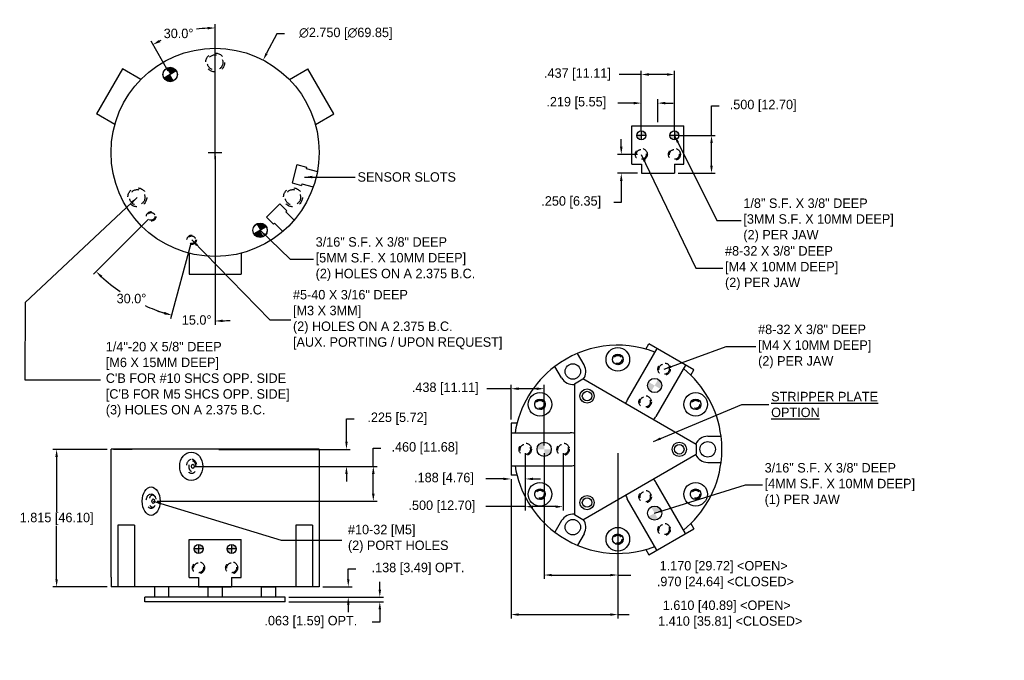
# Model space of a CAD drawing. Extents: x 7.8 to 20.8, y -4.9 to 3.5.
import ezdxf

# ---------------------------------------------------------------- set-up
doc = ezdxf.new("R2010")
doc.units = 0
doc.header["$MEASUREMENT"] = 0
doc.linetypes.add('DASHED', pattern=[0.75, 0.5, -0.25])
doc.layers.get('0').update_dxf_attribs({"linetype": 'CONTINUOUS'})
doc.layers.get('DEFPOINTS').update_dxf_attribs({"linetype": 'CONTINUOUS'})
doc.dimstyles.get("Standard").update_dxf_attribs({"dimscale": 0, "dimtxt": 0.125, "dimasz": 0.1, "dimexe": 0.05, "dimexo": 0.05, "dimgap": 0.03, "dimtad": 0, "dimtih": 1, "dimtoh": 1, "dimdec": 3, "dimzin": 4, "dimdsep": 46, "dimtxsty": 'Standard', "dimcen": 0.09, "dimadec": 0, "dimazin": 0, "dimtm": 0.015, "dimtfac": 1, "dimtdec": 3, "dimtofl": 0, "dimtmove": 0, "dimatfit": 3, "dimfxl": 1, "dimtzin": 4, "dimarcsym": 0})

# ---------------------------------------------------------------- blocks, each defined once
blk = doc.blocks.new('*D548')
at = {"color": 0, "linetype": 'ByBlock'}
for p, q in [((14.709, -2.187), (14.709, -3.847)), ((15.682, -2.187), (15.682, -3.847)), ((14.809, -3.797), (15.582, -3.797)), ((15.682, -3.797), (15.852, -3.797))]:
    blk.add_line(p, q, dxfattribs=at)
for points in [[(14.809, -3.781), (14.809, -3.814), (14.709, -3.797)], [(15.582, -3.781), (15.582, -3.814), (15.682, -3.797)]]:
    blk.add_solid(points, dxfattribs=at)
at = {"layer": 'DEFPOINTS', "color": 0, "linetype": 'ByBlock'}
for p in [(14.709, -2.137), (15.682, -2.137), (14.709, -3.797)]:
    blk.add_point(p, dxfattribs=at)
at = {"color": 0, "linetype": 'ByBlock', "insert": (17.08, -3.797), "char_height": 0.125, "attachment_point": 5}
blk.add_mtext('1.170 [29.72] <OPEN>\\P .970 [24.64] <CLOSED>', dxfattribs=at)
blk = doc.blocks.new('*D549')
at = {"color": 0, "linetype": 'ByBlock'}
for p, q in [((14.459, -2.187), (14.459, -2.944)), ((14.959, -2.187), (14.959, -2.944)), ((14.459, -2.894), (13.939, -2.894)), ((14.859, -2.894), (14.559, -2.894))]:
    blk.add_line(p, q, dxfattribs=at)
for points in [[(14.559, -2.878), (14.559, -2.911), (14.459, -2.894)], [(14.859, -2.878), (14.859, -2.911), (14.959, -2.894)]]:
    blk.add_solid(points, dxfattribs=at)
at = {"layer": 'DEFPOINTS', "color": 0, "linetype": 'ByBlock'}
for p in [(14.459, -2.137), (14.959, -2.137), (14.959, -2.894)]:
    blk.add_point(p, dxfattribs=at)
at = {"color": 0, "linetype": 'ByBlock', "insert": (13.357, -2.894), "char_height": 0.125, "attachment_point": 5}
blk.add_mtext('.500 [12.70]', dxfattribs=at)
blk = doc.blocks.new('*D550')
at = {"color": 0, "linetype": 'ByBlock'}
for p, q in [((15.682, -2.187), (15.682, -4.369)), ((14.271, -2.53), (14.271, -4.369)), ((14.371, -4.319), (15.582, -4.319)), ((15.682, -4.319), (15.831, -4.319))]:
    blk.add_line(p, q, dxfattribs=at)
for points in [[(14.371, -4.303), (14.371, -4.336), (14.271, -4.319)], [(15.582, -4.303), (15.582, -4.336), (15.682, -4.319)]]:
    blk.add_solid(points, dxfattribs=at)
at = {"layer": 'DEFPOINTS', "color": 0, "linetype": 'ByBlock'}
for p in [(15.682, -2.137), (14.271, -2.48), (14.271, -4.319)]:
    blk.add_point(p, dxfattribs=at)
at = {"color": 0, "linetype": 'ByBlock', "insert": (17.121, -4.319), "char_height": 0.125, "attachment_point": 5}
blk.add_mtext('1.610 [40.89] <OPEN>\\P  1.410 [35.81] <CLOSED>', dxfattribs=at)
blk = doc.blocks.new('*D551')
at = {"color": 0, "linetype": 'ByBlock'}
for p, q in [((14.459, -2.187), (14.459, -2.578)), ((14.171, -2.528), (13.936, -2.528)), ((14.271, -2.53), (14.271, -2.578)), ((14.559, -2.528), (14.659, -2.528))]:
    blk.add_line(p, q, dxfattribs=at)
for points in [[(14.171, -2.511), (14.171, -2.544), (14.271, -2.528)], [(14.559, -2.511), (14.559, -2.544), (14.459, -2.528)]]:
    blk.add_solid(points, dxfattribs=at)
at = {"layer": 'DEFPOINTS', "color": 0, "linetype": 'ByBlock'}
for p in [(14.459, -2.137), (14.271, -2.48), (14.271, -2.528)]:
    blk.add_point(p, dxfattribs=at)
at = {"color": 0, "linetype": 'ByBlock', "insert": (13.385, -2.528), "char_height": 0.125, "attachment_point": 5}
blk.add_mtext('.188 [4.76]', dxfattribs=at)
blk = doc.blocks.new('*D552')
at = {"color": 0, "linetype": 'ByBlock'}
for p, q in [((14.271, -1.743), (14.271, -1.286)), ((14.709, -2.087), (14.709, -1.286)), ((14.271, -1.336), (13.953, -1.336)), ((14.609, -1.336), (14.371, -1.336))]:
    blk.add_line(p, q, dxfattribs=at)
for points in [[(14.371, -1.319), (14.371, -1.353), (14.271, -1.336)], [(14.609, -1.319), (14.609, -1.353), (14.709, -1.336)]]:
    blk.add_solid(points, dxfattribs=at)
at = {"layer": 'DEFPOINTS', "color": 0, "linetype": 'ByBlock'}
for p in [(14.271, -1.336), (14.271, -1.793), (14.709, -2.137)]:
    blk.add_point(p, dxfattribs=at)
at = {"color": 0, "linetype": 'ByBlock', "insert": (13.402, -1.336), "char_height": 0.125, "attachment_point": 5}
blk.add_mtext('.438 [11.11]', dxfattribs=at)
blk = doc.blocks.new('*D553')
at = {"color": 0, "linetype": 'ByBlock'}
for p, q in [((10.361, 1.835), (10.361, 3.479)), ((9.742, 2.857), (9.514, 3.252))]:
    blk.add_line(p, q, dxfattribs=at)
for start, end in [(93.4861, 98.5629), (115.8985, 116.5139)]:
    blk.add_arc((10.361, 1.785), 1.644, start, end, dxfattribs=at)
for points in [[(10.26, 3.443), (10.261, 3.409), (10.361, 3.429)], [(9.635, 3.241), (9.619, 3.271), (9.539, 3.209)]]:
    blk.add_solid(points, dxfattribs=at)
at = {"layer": 'DEFPOINTS', "color": 0, "linetype": 'ByBlock'}
for p in [(10.075, 3.404), (9.767, 2.814), (10.361, 1.785), (10.361, 1.785), (10.361, -0.114)]:
    blk.add_point(p, dxfattribs=at)
at = {"color": 0, "linetype": 'ByBlock', "insert": (9.878, 3.356), "char_height": 0.125, "attachment_point": 5}
blk.add_mtext('30.0°', dxfattribs=at)
blk = doc.blocks.new('*D554')
at = {"color": 0, "linetype": 'ByBlock'}
for p, q in [((10.361, 1.735), (10.361, -0.492)), ((10.039, 0.583), (9.771, -0.415))]:
    blk.add_line(p, q, dxfattribs=at)
for start, end in [(249.8548, 252.4274), (272.5726, 275.1452)]:
    blk.add_arc((10.361, 1.785), 2.227, start, end, dxfattribs=at)
for points in [[(9.693, -0.322), (9.684, -0.354), (9.784, -0.366)], [(10.461, -0.457), (10.46, -0.423), (10.361, -0.442)]]:
    blk.add_solid(points, dxfattribs=at)
at = {"layer": 'DEFPOINTS', "color": 0, "linetype": 'ByBlock'}
for p in [(10.361, 3.437), (10.361, 1.785), (10.361, 1.785), (10.052, 0.631), (9.974, -0.408)]:
    blk.add_point(p, dxfattribs=at)
at = {"color": 0, "linetype": 'ByBlock', "insert": (10.117, -0.429), "char_height": 0.125, "attachment_point": 5}
blk.add_mtext('15.0°', dxfattribs=at)
blk = doc.blocks.new('*D555')
at = {"color": 0, "linetype": 'ByBlock'}
for p, q in [((9.48, 0.905), (8.752, 0.177)), ((10.039, 0.583), (9.772, -0.412))]:
    blk.add_line(p, q, dxfattribs=at)
for start, end in [(227.5755, 235.7256), (245.4369, 252.4245)]:
    blk.add_arc((10.361, 1.785), 2.225, start, end, dxfattribs=at)
for points in [[(8.848, 0.131), (8.871, 0.155), (8.788, 0.212)], [(9.694, -0.32), (9.684, -0.352), (9.785, -0.364)]]:
    blk.add_solid(points, dxfattribs=at)
at = {"layer": 'DEFPOINTS', "color": 0, "linetype": 'ByBlock'}
for p in [(10.361, 1.785), (10.361, 1.785), (9.516, 0.94), (10.052, 0.631), (9.085, -0.037)]:
    blk.add_point(p, dxfattribs=at)
at = {"color": 0, "linetype": 'ByBlock', "insert": (9.256, -0.146), "char_height": 0.125, "attachment_point": 5}
blk.add_mtext('30.0°', dxfattribs=at)
blk = doc.blocks.new('*D556')
at = {"color": 0, "linetype": 'ByBlock'}
for p, q in [((12.096, -2.037), (12.096, -1.732)), ((12.096, -1.732), (12.196, -1.732)), ((10.411, -2.137), (12.146, -2.137)), ((10.096, -2.362), (12.146, -2.362)), ((12.096, -2.462), (12.096, -2.562))]:
    blk.add_line(p, q, dxfattribs=at)
for points in [[(12.08, -2.037), (12.113, -2.037), (12.096, -2.137)], [(12.08, -2.462), (12.113, -2.462), (12.096, -2.362)]]:
    blk.add_solid(points, dxfattribs=at)
at = {"layer": 'DEFPOINTS', "color": 0, "linetype": 'ByBlock'}
for p in [(10.361, -2.137), (10.046, -2.362), (12.096, -2.362)]:
    blk.add_point(p, dxfattribs=at)
at = {"color": 0, "linetype": 'ByBlock', "insert": (12.768, -1.732), "char_height": 0.125, "attachment_point": 5}
blk.add_mtext('.225 [5.72]', dxfattribs=at)
blk = doc.blocks.new('*D557')
at = {"color": 0, "linetype": 'ByBlock'}
for p, q in [((12.451, -2.362), (12.451, -2.123)), ((12.451, -2.123), (12.551, -2.123)), ((10.102, -2.362), (12.501, -2.362)), ((12.451, -2.722), (12.451, -2.462)), ((9.594, -2.822), (12.501, -2.822))]:
    blk.add_line(p, q, dxfattribs=at)
for points in [[(12.434, -2.462), (12.468, -2.462), (12.451, -2.362)], [(12.434, -2.722), (12.468, -2.722), (12.451, -2.822)]]:
    blk.add_solid(points, dxfattribs=at)
at = {"layer": 'DEFPOINTS', "color": 0, "linetype": 'ByBlock'}
for p in [(10.052, -2.362), (9.544, -2.822), (12.451, -2.822)]:
    blk.add_point(p, dxfattribs=at)
at = {"color": 0, "linetype": 'ByBlock', "insert": (13.133, -2.123), "char_height": 0.125, "attachment_point": 5}
blk.add_mtext('.460 [11.68]', dxfattribs=at)
blk = doc.blocks.new('*D558')
at = {"color": 0, "linetype": 'ByBlock'}
for p, q in [((12.12, -3.852), (12.12, -3.716)), ((12.12, -3.716), (12.22, -3.716)), ((11.786, -3.952), (12.17, -3.952)), ((11.337, -4.089), (12.17, -4.089)), ((12.12, -4.189), (12.12, -4.289))]:
    blk.add_line(p, q, dxfattribs=at)
for points in [[(12.104, -3.852), (12.137, -3.852), (12.12, -3.952)], [(12.104, -4.189), (12.137, -4.189), (12.12, -4.089)]]:
    blk.add_solid(points, dxfattribs=at)
at = {"layer": 'DEFPOINTS', "color": 0, "linetype": 'ByBlock'}
for p in [(11.736, -3.952), (11.287, -4.089), (12.12, -4.089)]:
    blk.add_point(p, dxfattribs=at)
at = {"color": 0, "linetype": 'ByBlock', "insert": (13.042, -3.716), "char_height": 0.125, "attachment_point": 5}
blk.add_mtext('.138 [3.49] OPT.', dxfattribs=at)
blk = doc.blocks.new('*D559')
at = {"color": 0, "linetype": 'ByBlock'}
for p, q in [((12.537, -3.989), (12.537, -3.889)), ((11.337, -4.089), (12.587, -4.089)), ((11.337, -4.152), (12.587, -4.152)), ((12.537, -4.252), (12.537, -4.418)), ((12.537, -4.418), (12.437, -4.418))]:
    blk.add_line(p, q, dxfattribs=at)
for points in [[(12.52, -3.989), (12.554, -3.989), (12.537, -4.089)], [(12.52, -4.252), (12.554, -4.252), (12.537, -4.152)]]:
    blk.add_solid(points, dxfattribs=at)
at = {"layer": 'DEFPOINTS', "color": 0, "linetype": 'ByBlock'}
for p in [(11.287, -4.089), (11.287, -4.152), (12.537, -4.152)]:
    blk.add_point(p, dxfattribs=at)
at = {"color": 0, "linetype": 'ByBlock', "insert": (11.626, -4.418), "char_height": 0.125, "attachment_point": 5}
blk.add_mtext('.063 [1.59] OPT.', dxfattribs=at)
blk = doc.blocks.new('*D581')
at = {"color": 0, "linetype": 'ByBlock'}
for p, q in [((15.198, 2.059), (15.198, 2.864)), ((15.636, 2.059), (15.636, 2.864)), ((15.198, 2.814), (14.905, 2.814)), ((15.536, 2.814), (15.298, 2.814))]:
    blk.add_line(p, q, dxfattribs=at)
for points in [[(15.298, 2.831), (15.298, 2.797), (15.198, 2.814)], [(15.536, 2.831), (15.536, 2.797), (15.636, 2.814)]]:
    blk.add_solid(points, dxfattribs=at)
at = {"layer": 'DEFPOINTS', "color": 0, "linetype": 'ByBlock'}
for p in [(15.636, 2.814), (15.198, 2.009), (15.636, 2.009)]:
    blk.add_point(p, dxfattribs=at)
at = {"color": 0, "linetype": 'ByBlock', "insert": (14.354, 2.814), "char_height": 0.125, "attachment_point": 5}
blk.add_mtext('.437 [11.11]', dxfattribs=at)
blk = doc.blocks.new('*D582')
at = {"color": 0, "linetype": 'ByBlock'}
for p, q in [((15.198, 2.059), (15.198, 2.486)), ((15.417, 2.184), (15.417, 2.486)), ((15.098, 2.436), (14.89, 2.436)), ((15.517, 2.436), (15.617, 2.436))]:
    blk.add_line(p, q, dxfattribs=at)
for points in [[(15.098, 2.453), (15.098, 2.419), (15.198, 2.436)], [(15.517, 2.453), (15.517, 2.419), (15.417, 2.436)]]:
    blk.add_solid(points, dxfattribs=at)
at = {"layer": 'DEFPOINTS', "color": 0, "linetype": 'ByBlock'}
for p in [(15.417, 2.436), (15.417, 2.134), (15.198, 2.009)]:
    blk.add_point(p, dxfattribs=at)
at = {"color": 0, "linetype": 'ByBlock', "insert": (14.339, 2.436), "char_height": 0.125, "attachment_point": 5}
blk.add_mtext('.219 [5.55]', dxfattribs=at)
blk = doc.blocks.new('*D583')
at = {"color": 0, "linetype": 'ByBlock'}
for p, q in [((14.933, 1.859), (14.933, 1.959)), ((15.148, 1.759), (14.883, 1.759)), ((15.149, 1.509), (14.883, 1.509)), ((14.933, 1.409), (14.933, 1.125)), ((14.933, 1.125), (14.833, 1.125))]:
    blk.add_line(p, q, dxfattribs=at)
for points in [[(14.917, 1.859), (14.95, 1.859), (14.933, 1.759)], [(14.917, 1.409), (14.95, 1.409), (14.933, 1.509)]]:
    blk.add_solid(points, dxfattribs=at)
at = {"layer": 'DEFPOINTS', "color": 0, "linetype": 'ByBlock'}
for p in [(15.198, 1.759), (14.933, 1.509), (15.199, 1.509)]:
    blk.add_point(p, dxfattribs=at)
at = {"color": 0, "linetype": 'ByBlock', "insert": (14.272, 1.125), "char_height": 0.125, "attachment_point": 5}
blk.add_mtext('.250 [6.35]', dxfattribs=at)
blk = doc.blocks.new('*D584')
at = {"color": 0, "linetype": 'ByBlock'}
for p, q in [((16.126, 2.009), (16.126, 2.399)), ((16.126, 2.399), (16.226, 2.399)), ((15.686, 2.009), (16.176, 2.009)), ((16.126, 1.609), (16.126, 1.909)), ((15.686, 1.509), (16.176, 1.509))]:
    blk.add_line(p, q, dxfattribs=at)
for points in [[(16.109, 1.909), (16.142, 1.909), (16.126, 2.009)], [(16.109, 1.609), (16.142, 1.609), (16.126, 1.509)]]:
    blk.add_solid(points, dxfattribs=at)
at = {"layer": 'DEFPOINTS', "color": 0, "linetype": 'ByBlock'}
for p in [(15.636, 2.009), (16.126, 2.009), (15.636, 1.509)]:
    blk.add_point(p, dxfattribs=at)
at = {"color": 0, "linetype": 'ByBlock', "insert": (16.808, 2.399), "char_height": 0.125, "attachment_point": 5}
blk.add_mtext('.500 [12.70]', dxfattribs=at)
blk = doc.blocks.new('*D586')
at = {"color": 0, "linetype": 'ByBlock'}
for p, q in [((11.176, 3.351), (11.042, 3.094)), ((11.276, 3.351), (11.176, 3.351)), ((10.361, 1.695), (10.361, 1.875)), ((10.271, 1.785), (10.451, 1.785))]:
    blk.add_line(p, q, dxfattribs=at)
blk.add_solid([(11.027, 3.101), (11.056, 3.086), (10.996, 3.005)], dxfattribs=at)
at = {"layer": 'DEFPOINTS', "color": 0, "linetype": 'ByBlock'}
for p in [(10.996, 3.005), (9.726, 0.565)]:
    blk.add_point(p, dxfattribs=at)
at = {"color": 0, "linetype": 'ByBlock', "insert": (12.087, 3.351), "char_height": 0.125, "attachment_point": 5}
blk.add_mtext('∅2.750 [∅69.85]', dxfattribs=at)
blk = doc.blocks.new('*D587')
at = {"color": 0, "linetype": 'ByBlock'}
for p, q in [((8.936, -2.137), (8.217, -2.137)), ((8.267, -2.237), (8.267, -2.963)), ((8.267, -3.852), (8.267, -3.148)), ((8.936, -3.952), (8.217, -3.952))]:
    blk.add_line(p, q, dxfattribs=at)
for points in [[(8.25, -2.237), (8.283, -2.237), (8.267, -2.137)], [(8.25, -3.852), (8.283, -3.852), (8.267, -3.952)]]:
    blk.add_solid(points, dxfattribs=at)
at = {"layer": 'DEFPOINTS', "color": 0, "linetype": 'ByBlock'}
for p in [(8.986, -2.137), (8.267, -3.952), (8.986, -3.952)]:
    blk.add_point(p, dxfattribs=at)
at = {"color": 0, "linetype": 'ByBlock', "insert": (8.267, -3.056), "char_height": 0.125, "attachment_point": 5}
blk.add_mtext('1.815 [46.10]', dxfattribs=at)

msp = doc.modelspace()

# ---------------------------------------------------------------- hatches: boundary and pattern name
for points in [[(9.8482, 2.8604, 0.4142136), (9.7202, 2.8948), (9.7671, 2.8136)], [(9.8139, 2.7324), (9.7671, 2.8136), (9.6859, 2.7667, 0.4142136)], [(11.0357, 0.8036, 0.4142136), (10.9077, 0.838), (10.9546, 0.7568)], [(11.0014, 0.6756), (10.9546, 0.7568), (10.8734, 0.7099, 0.4142136)]]:
    msp.add_hatch(color=256).paths.add_polyline_path(points)
h = msp.add_hatch(color=256)
h.paths.add_polyline_path([(16.4296, 2.0682), (16.4296, 2.009), (16.4889, 2.009, 0.4142136)])
h.paths.add_polyline_path([(16.3704, 2.009, 0.4142136), (16.4296, 1.9497), (16.4296, 2.009)])
h.paths.add_polyline_path([(16.0515, 2.009, 0.4142136), (15.9922, 2.0682), (15.9922, 2.009)])
h.paths.add_polyline_path([(15.9922, 1.9497), (15.9922, 2.009), (15.933, 2.009, 0.4142136)])
h = msp.add_hatch(color=256)
h.paths.add_polyline_path([(16.2493, -1.3408, 0.4142136), (16.215, -1.2127), (16.1681, -1.2939)])
h.paths.add_polyline_path([(16.1212, -1.3751), (16.1681, -1.2939), (16.0869, -1.2471, 0.4142136)])
h = msp.add_hatch(color=256)
h.paths.add_polyline_path([(14.7086, -2.0428, 0.4142136), (14.6148, -2.1366), (14.7086, -2.1366)])
h.paths.add_polyline_path([(14.8023, -2.1366), (14.7086, -2.1366), (14.7086, -2.2303, 0.4142136)])
h = msp.add_hatch(color=256)
h.paths.add_polyline_path([(16.0869, -3.0261, 0.4142136), (16.215, -3.0604), (16.1681, -2.9792)])
h.paths.add_polyline_path([(16.1212, -2.898), (16.1681, -2.9792), (16.2493, -2.9323, 0.4142136)])
h = msp.add_hatch(color=256)
h.paths.add_polyline_path([(10.5795, -3.3923), (10.5795, -3.4516), (10.6388, -3.4516, 0.4142136)])
h.paths.add_polyline_path([(10.5203, -3.4516, 0.4142136), (10.5795, -3.5108), (10.5795, -3.4516)])
h.paths.add_polyline_path([(10.2014, -3.4516, 0.4142136), (10.1421, -3.3923), (10.1421, -3.4516)])
h.paths.add_polyline_path([(10.1421, -3.5108), (10.1421, -3.4516), (10.0829, -3.4516, 0.4142136)])

# ---------------------------------------------------------------- linework, layer by layer
for p, q in [((9.1378, 2.8879), (8.7943, 2.2929)), ((9.3795, 2.7484), (9.1378, 2.8879)), ((11.3421, 2.7484), (11.5838, 2.8879)), ((11.9273, 2.2929), (11.5838, 2.8879)), ((9.8482, 2.8604), (9.6859, 2.7667)), ((9.036, 2.1534), (8.7943, 2.2929)), ((11.6856, 2.1534), (11.9273, 2.2929)), ((15.8674, 2.134), (16.5544, 2.134)), ((15.8674, 1.6295), (15.8674, 2.134)), ((16.5544, 1.6295), (16.5544, 2.134)), ((16.0515, 2.009), (15.933, 2.009)), ((15.9922, 2.0682), (15.9922, 1.9497)), ((16.4889, 2.009), (16.3704, 2.009)), ((16.4296, 2.0682), (16.4296, 1.9497)), ((11.442, 1.6249), (11.3773, 1.3834)), ((11.442, 1.6249), (11.5676, 1.5912)), ((11.5676, 1.5912), (11.5624, 1.5719)), ((11.5624, 1.5719), (11.7122, 1.5318)), ((15.8674, 1.6295), (15.9924, 1.6295)), ((15.9924, 1.6295), (15.9924, 1.509)), ((16.4294, 1.6295), (16.4294, 1.509)), ((16.4294, 1.6295), (16.5544, 1.6295)), ((15.9924, 1.509), (16.4294, 1.509)), ((11.3773, 1.3834), (11.5029, 1.3497)), ((11.508, 1.3691), (11.5029, 1.3497)), ((11.508, 1.3691), (11.6579, 1.3289)), ((11.217, 1.1058), (11.0402, 0.929)), ((11.217, 1.1058), (11.3089, 1.0138)), ((11.217, 1.1058), (11.3089, 1.0138)), ((11.217, 1.1058), (11.3089, 1.0138)), ((11.0402, 0.929), (11.1321, 0.8371)), ((11.3089, 1.0138), (11.2948, 0.9997)), ((11.2948, 0.9997), (11.4045, 0.89)), ((11.2948, 0.9997), (11.4045, 0.89)), ((11.0357, 0.8036), (10.8734, 0.7099)), ((11.1463, 0.8512), (11.1321, 0.8371)), ((11.1463, 0.8512), (11.256, 0.7415)), ((10.0173, 0.4538), (10.0173, 0.1747)), ((10.7043, 0.4538), (10.7043, 0.1747)), ((10.0173, 0.1747), (10.7043, 0.1747)), ((16.0498, -0.8118), (16.0894, -0.7433)), ((16.6843, -1.0868), (16.0894, -0.7433)), ((15.2368, -1.0222), (15.1484, -0.8691)), ((16.1976, -0.8058), (15.8069, -1.4826)), ((16.5761, -1.0243), (16.1853, -1.7011)), ((14.9389, -1.1942), (14.8505, -1.0411)), ((16.6448, -1.1553), (16.6843, -1.0868)), ((15.1076, -1.2717), (15.2196, -1.207)), ((15.1076, -1.2717), (15.1076, -3.0014)), ((16.7176, -2.0719), (15.2196, -1.207)), ((14.2711, -1.7931), (14.2711, -2.4801)), ((14.3502, -1.7931), (14.2711, -1.7931)), ((14.2711, -1.9181), (15.0526, -1.9181)), ((16.7176, -2.0719), (16.7176, -2.2012)), ((16.8691, -1.9646), (17.0458, -1.9646)), ((8.9858, -3.8266), (8.9858, -2.1366)), ((11.7358, -2.1366), (8.9858, -2.1366)), ((9.0168, -2.1366), (9.2668, -2.1366)), ((9.0168, -2.1366), (9.2668, -2.1366)), ((11.7358, -2.1366), (11.7358, -3.8266)), ((15.2196, -3.0661), (16.7176, -2.2012)), ((16.8691, -2.3086), (17.0458, -2.3086)), ((14.2711, -2.3551), (15.0526, -2.3551)), ((14.3502, -2.4801), (14.2711, -2.4801)), ((16.5761, -3.2488), (16.1853, -2.572)), ((16.1976, -3.4673), (15.8069, -2.7905)), ((14.9389, -3.079), (14.8505, -3.232)), ((15.2196, -3.0661), (15.1076, -3.0014)), ((16.6448, -3.1178), (16.6843, -3.1863)), ((9.0754, -3.1366), (9.0754, -3.9516)), ((9.2954, -3.1366), (9.0754, -3.1366)), ((9.2954, -3.1366), (9.2954, -3.9516)), ((11.4262, -3.1366), (11.4262, -3.9516)), ((11.6462, -3.1366), (11.4262, -3.1366)), ((11.6462, -3.1366), (11.6462, -3.9516)), ((15.2368, -3.251), (15.1484, -3.404)), ((16.0894, -3.5298), (16.6843, -3.1863)), ((10.0173, -3.3266), (10.7043, -3.3266)), ((10.0173, -3.8311), (10.0173, -3.3266)), ((10.7043, -3.8311), (10.7043, -3.3266)), ((10.2014, -3.4516), (10.0829, -3.4516)), ((10.1421, -3.3923), (10.1421, -3.5108)), ((10.6388, -3.4516), (10.5203, -3.4516)), ((10.5795, -3.3923), (10.5795, -3.5108)), ((16.0498, -3.4613), (16.0894, -3.5298)), ((8.9858, -3.8266), (8.9858, -3.9516)), ((10.0173, -3.8311), (10.1423, -3.8311)), ((10.1423, -3.8311), (10.1423, -3.9516)), ((10.5793, -3.8311), (10.5793, -3.9516)), ((10.5793, -3.8311), (10.7043, -3.8311)), ((11.7358, -3.8266), (11.7358, -3.9516)), ((11.7358, -3.9516), (8.9858, -3.9516)), ((9.56, -3.9516), (9.56, -4.0891)), ((9.747, -3.9516), (9.56, -3.9516)), ((9.747, -3.9516), (9.747, -4.0891)), ((10.1423, -3.9516), (10.5793, -3.9516)), ((10.2655, -3.9516), (10.2655, -4.0891)), ((10.2655, -3.9516), (10.4525, -3.9516)), ((10.4525, -3.9516), (10.4525, -4.0891)), ((10.9709, -3.9516), (11.1579, -3.9516)), ((10.9709, -3.9516), (10.9709, -4.0891)), ((11.1579, -3.9516), (11.1579, -4.0891)), ((11.2867, -4.0891), (9.4313, -4.0891)), ((9.4313, -4.1516), (9.4313, -4.0891)), ((11.2867, -4.1516), (9.4313, -4.1516)), ((11.1658, -4.1516), (9.5558, -4.1516)), ((11.2867, -4.1516), (11.2867, -4.0891))]:
    msp.add_line(p, q)
for centre, radius in [((10.3608, 1.7852), 1.375), ((9.7671, 2.8136), 0.095), ((9.7671, 2.8136), 0.0938), ((15.9922, 2.009), 0.0592), ((16.4296, 2.009), 0.0592), ((10.9546, 0.7568), 0.095), ((10.9546, 0.7568), 0.095), ((10.9546, 0.7568), 0.0938), ((15.6816, -0.9491), 0.156), ((15.6816, -0.9491), 0.07), ((15.0878, -1.1082), 0.102), ((16.1681, -1.2939), 0.0938), ((14.6532, -1.5428), 0.156), ((15.2753, -1.4329), 0.094), ((15.2753, -1.4329), 0.0625), ((16.71, -1.5428), 0.156), ((14.6532, -1.5428), 0.07), ((16.71, -1.5428), 0.07), ((14.7086, -2.1366), 0.0938), ((16.4941, -2.1366), 0.094), ((16.4941, -2.1366), 0.0625), ((16.8691, -2.1366), 0.102), ((14.6532, -2.7303), 0.156), ((16.71, -2.7303), 0.156), ((14.6532, -2.7303), 0.07), ((16.71, -2.7303), 0.07), ((15.2753, -2.8402), 0.094), ((15.2753, -2.8402), 0.0625), ((16.1681, -2.9792), 0.0938), ((15.0878, -3.165), 0.102), ((15.6816, -3.3241), 0.156), ((15.6816, -3.3241), 0.07), ((10.1421, -3.4516), 0.0592), ((10.5795, -3.4516), 0.0592)]:
    msp.add_circle(centre, radius)
at = {"linetype": 'DASHED', "ltscale": 0.135}
for centre, radius in [((10.3608, 2.9727), 0.125), ((10.3608, 2.9727), 0.102), ((9.3324, 1.1914), 0.125), ((11.3892, 1.1914), 0.125), ((9.3324, 1.1914), 0.102), ((11.3892, 1.1914), 0.102)]:
    msp.add_circle(centre, radius, dxfattribs=at)
at = {"linetype": 'DASHED', "ltscale": 0.125}
for centre, radius in [((15.9922, 1.759), 0.0795), ((15.9922, 1.759), 0.065), ((16.4296, 1.759), 0.0795), ((16.4296, 1.759), 0.065), ((10.1421, -3.7016), 0.0795), ((10.1421, -3.7016), 0.065), ((10.5795, -3.7016), 0.0795), ((10.5795, -3.7016), 0.065)]:
    msp.add_circle(centre, radius, dxfattribs=at)
at = {"linetype": 'DASHED', "ltscale": 0.1}
for centre, radius in [((9.5158, 0.9402), 0.0625), ((10.0515, 0.6309), 0.0625), ((15.6816, -0.9491), 0.0532), ((16.2931, -1.0774), 0.068), ((14.6532, -1.5428), 0.0532), ((16.0431, -1.5104), 0.068), ((16.71, -1.5428), 0.0532), ((14.4586, -2.1366), 0.068), ((14.9586, -2.1366), 0.068), ((14.6532, -2.7303), 0.0532), ((16.0431, -2.7627), 0.068), ((16.71, -2.7303), 0.0532), ((16.2931, -3.1957), 0.068), ((15.6816, -3.3241), 0.0532)]:
    msp.add_circle(centre, radius, dxfattribs=at)
at = {"linetype": 'DASHED', "ltscale": 0.09}
for centre in [(9.5158, 0.9402), (10.0515, 0.6309)]:
    msp.add_circle(centre, 0.0508, dxfattribs=at)
at = {"linetype": 'DASHED', "ltscale": 0.12}
for centre in [(15.6816, -0.9491), (14.6532, -1.5428), (16.71, -1.5428), (14.6532, -2.7303), (16.71, -2.7303), (15.6816, -3.3241)]:
    msp.add_circle(centre, 0.069, dxfattribs=at)
at = {"linetype": 'DASHED', "ltscale": 0.13}
for centre in [(16.2931, -1.0774), (16.0431, -1.5104), (14.4586, -2.1366), (14.9586, -2.1366), (16.0431, -2.7627), (16.2931, -3.1957)]:
    msp.add_circle(centre, 0.082, dxfattribs=at)
for centre, radius, start, end in [((15.6816, -2.1366), 1.375, 69.14358, 127.18601), ((15.0878, -1.1082), 0.172, 323.40644, 30), ((15.6816, -2.1366), 1.375, 127.18601, 170.85642), ((15.6816, -2.1366), 1.375, 7.18601, 50.85642), ((15.0878, -1.1082), 0.172, 210, 276.59356), ((15.9961, -1.5918), 0.2185, 150, 164.57909), ((15.9961, -1.5918), 0.2185, 315.42091, 330), ((15.0526, -2.1366), 0.2185, 75.42091, 90), ((16.8691, -2.1366), 0.172, 90, 156.59356), ((15.6816, -2.1366), 1.375, 352.81399, 7.18601), ((16.8691, -2.1366), 0.172, 203.40644, 270), ((15.6816, -2.1366), 1.375, 309.14358, 352.81399), ((15.6816, -2.1366), 1.375, 189.14358, 232.81399), ((15.0526, -2.1366), 0.2185, 270, 284.57909), ((15.9961, -2.6813), 0.2185, 30, 44.57909), ((15.9961, -2.6813), 0.2185, 195.42091, 210), ((15.0878, -3.165), 0.172, 83.40644, 150), ((15.0878, -3.165), 0.172, 330, 36.59356), ((15.6816, -2.1366), 1.375, 232.81399, 290.85642)]:
    msp.add_arc(centre, radius, start, end)
for centre, major_axis, ratio in [((10.0457, -2.3616), (0, 0.1875), 0.8157976), ((10.0667, -2.3616), (0, 0.03), 0.6161952), ((9.5158, -2.8216), (0, 0.1875), 0.6338756), ((9.544, -2.8216), (0, 0.03), 0.5845105)]:
    msp.add_ellipse(centre, major_axis=major_axis, ratio=ratio)
at = {"linetype": 'DASHED', "ltscale": 0.1}
for centre, major_axis, ratio in [((10.0515, -2.3616), (0, 0.095), 0.69372), ((10.0604, -2.3616), (0, 0.0732), 0.6023185), ((9.5158, -2.8216), (0, 0.095), 0.69372)]:
    msp.add_ellipse(centre, major_axis=major_axis, ratio=ratio, dxfattribs=at)
msp.add_ellipse((9.5348, -2.8216), major_axis=(0, 0.0795), ratio=0.6116867, start_param=5.5378496, end_param=10.1701136, dxfattribs=at)

# ---------------------------------------------------------------- texts
at = {"char_height": 0.125, "attachment_point": 4}
for s, insert in [('SENSOR SLOTS', (12.2424, 1.4594)), ('1/8" S.F. X 3/8" DEEP\\P[3MM S.F. X 10MM DEEP]\\P(2) PER JAW', (17.3405, 0.8868)), ('3/16" S.F. X 3/8" DEEP\\P[5MM S.F. X 10MM DEEP]\\P(2) HOLES ON A 2.375 B.C.', (11.6892, 0.3751)), ('#8-32 X 3/8" DEEP\\P[M4 X 10MM DEEP]\\P(2) PER JAW', (17.0982, 0.2573)), ('#5-40 X 3/16" DEEP\\P[M3 X 3MM]\\P(2) HOLES ON A 2.375 B.C.\\P[AUX. PORTING / UPON REQUEST]', (11.3898, -0.4258)), ('#8-32 X 3/8" DEEP\\P[M4 X 10MM DEEP]\\P(2) PER JAW', (17.5354, -0.7791)), ('1/4"-20 X 5/8" DEEP\\P[M6 X 15MM DEEP]\\PC\'B FOR #10 SHCS OPP. SIDE\\P[C\'B FOR M5 SHCS OPP. SIDE]\\P(3) HOLES ON A 2.375 B.C.', (8.9166, -1.2156)), ('\\LSTRIPPER PLATE\\POPTION', (17.7078, -1.5449)), ('3/16" S.F. X 3/8" DEEP\\P[4MM S.F. X 10MM DEEP]\\P(1) PER JAW', (17.6216, -2.6075)), ('#10-32 [M5]\\P(2) PORT HOLES', (12.1162, -3.3191))]:
    msp.add_mtext(s, dxfattribs=dict(at, insert=insert))

# ---------------------------------------------------------------- dimensions: what is measured, and where the dimension line sits
dim = msp.add_diameter_dim_2p(p1=(9.7261, 0.5654), p2=(10.9955, 3.0049), dimstyle='Standard', override={"dimscale": 1})
dim.commit()
dim.dimension.update_dxf_attribs({"geometry": '*D586', "text_midpoint": (12.087, 3.3513), "dimtype": 163})
for base, line1, line2, picture, middle in [((10.0754, 3.404), ((10.3608, 1.7852), (9.7671, 2.8136)), ((10.3608, 1.7852), (10.3608, -0.114)), '*D553', (9.8777, 3.3564)), ((9.974, -0.4083), ((10.3608, 1.7852), (10.0515, 0.6309)), ((10.3608, 3.4368), (10.3608, 1.7852)), '*D554', (10.1171, -0.4288)), ((9.0847, -0.0373), ((10.3608, 1.7852), (9.5158, 0.9402)), ((10.3608, 1.7852), (10.0515, 0.6309)), '*D555', (9.2558, -0.1458))]:
    dim = msp.add_angular_dim_2l(base=base, line1=line1, line2=line2, dimstyle='Standard', override={"dimscale": 1, "dimdec": 1, "dimadec": 1, "dimazin": 1})
    dim.commit()
    dim.dimension.update_dxf_attribs({"geometry": picture, "text_midpoint": middle, "dimtype": 162})
for base, p2, picture, middle in [((16.4296, 2.8139), (16.4296, 2.009), '*D581', (15.1477, 2.8139)), ((16.2109, 2.4361), (16.2109, 2.134), '*D582', (15.1328, 2.4361))]:
    dim = msp.add_linear_dim(base=base, p1=(15.9922, 2.009), p2=p2, dimstyle='Standard', override={"dimscale": 1})
    dim.commit()
    dim.dimension.update_dxf_attribs({"geometry": picture, "text_midpoint": middle, "dimtype": 160, "insert": (0.7939, 0)})
for base, p1, p2, picture, middle in [((16.9195, 2.009), (16.4294, 1.509), (16.4296, 2.009), '*D584', (17.6015, 2.399)), ((15.7274, 1.509), (15.9922, 1.759), (15.9924, 1.509), '*D583', (15.0661, 1.1248))]:
    dim = msp.add_linear_dim(base=base, p1=p1, p2=p2, angle=90, dimstyle='Standard', override={"dimscale": 1})
    dim.commit()
    dim.dimension.update_dxf_attribs({"geometry": picture, "text_midpoint": middle, "dimtype": 160, "insert": (0.7939, 0)})
for base, p1, p2, picture, middle in [((14.2710845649, -1.3359231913), (14.7085845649, -2.1365691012), (14.2710845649, -1.7930691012), '*D552', (13.4023276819, -1.3359231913)), ((14.9586, -2.8944), (14.4586, -2.1366), (14.9586, -2.1366), '*D549', (13.357, -2.8944)), ((14.2710845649, -2.527615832), (14.4585845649, -2.1365691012), (14.2710845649, -2.4800691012), '*D551', (13.385267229, -2.527615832))]:
    dim = msp.add_linear_dim(base=base, p1=p1, p2=p2, dimstyle='Standard', override={"dimscale": 1})
    dim.commit()
    dim.dimension.update_dxf_attribs({"geometry": picture, "text_midpoint": middle, "dimtype": 160})
for base, p1, p2, picture, middle in [((12.0963, -2.3616), (10.3608, -2.1366), (10.0457, -2.3616), '*D556', (12.7679, -1.7318)), ((12.4509, -2.8216), (10.0515, -2.3616), (9.544, -2.8216), '*D557', (13.133, -2.1234)), ((8.2666, -3.9516), (8.9858, -2.1366), (8.9858, -3.9516), '*D587', (8.2666, -3.0557))]:
    dim = msp.add_linear_dim(base=base, p1=p1, p2=p2, angle=90, dimstyle='Standard', override={"dimscale": 1})
    dim.commit()
    dim.dimension.update_dxf_attribs({"geometry": picture, "text_midpoint": middle, "dimtype": 160})
for base, p2, text, picture, middle in [((14.2711, -4.3194), (14.2711, -2.4801), '1.610 [40.89] <OPEN>\\P  1.410 [35.81] <CLOSED>', '*D550', (17.1211, -4.3194)), ((14.7086, -3.7974), (14.7086, -2.1366), '1.170 [29.72] <OPEN>\\P .970 [24.64] <CLOSED>', '*D548', (17.0802, -3.7974))]:
    dim = msp.add_linear_dim(base=base, p1=(15.6816, -2.1366), p2=p2, text=text, dimstyle='Standard', override={"dimscale": 1})
    dim.commit()
    dim.dimension.update_dxf_attribs({"geometry": picture, "text_midpoint": middle, "dimtype": 160})
for base, p1, p2, picture, middle in [((12.1204931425, -4.0890691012), (11.7358021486, -3.9515691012), (11.2866721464, -4.0890691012), '*D558', (13.0421598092, -3.7157146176)), ((12.5370698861, -4.1515691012), (11.2866721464, -4.0890691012), (11.2866721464, -4.1515691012), '*D559', (11.6258198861, -4.4184217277))]:
    dim = msp.add_linear_dim(base=base, p1=p1, p2=p2, angle=90, text='<> OPT.', dimstyle='Standard', override={"dimscale": 1})
    dim.commit()
    dim.dimension.update_dxf_attribs({"geometry": picture, "text_midpoint": middle, "dimtype": 160})

# ---------------------------------------------------------------- leaders
at = {"annotation_type": 0, "has_hookline": 1, "hookline_direction": 0}
for points, text_width in [([(16.4296, 2.009), (16.9897, 0.8868), (17.3105, 0.8868)], 2.3958), ([(15.9922, 1.759), (16.7111, 0.2573), (17.0682, 0.2573)], 2.0417), ([(11.5441, 1.4594), (12.2124, 1.4594)], 1.4583), ([(9.3324, 1.1914), (7.8512, -0.1969), (7.8468, -1.2195), (8.8476, -1.2185)], 2.75), ([(10.9546, 0.7568), (11.3526, 0.3751), (11.6592, 0.3751)], 2.75), ([(10.0515, 0.6309), (11.0838, -0.4258), (11.3598, -0.4258)], 2.75), ([(16.2931, -1.0774), (17.1113, -0.7791), (17.5054, -0.7791)], 2.4583), ([(16.1534, -2.0331), (17.3221, -1.5449), (17.6778, -1.5449)], 1.6667), ([(16.1681, -2.9792), (17.37, -2.6075), (17.5916, -2.6075)], 3.1667), ([(9.544, -2.8216), (11.2357, -3.3351), (12.0364, -3.3353)], 1.625)]:
    msp.add_leader(points, dimstyle='Standard', override={"dimscale": 1}, dxfattribs=dict(at, text_width=text_width))

doc.saveas('drawing.dxf')
